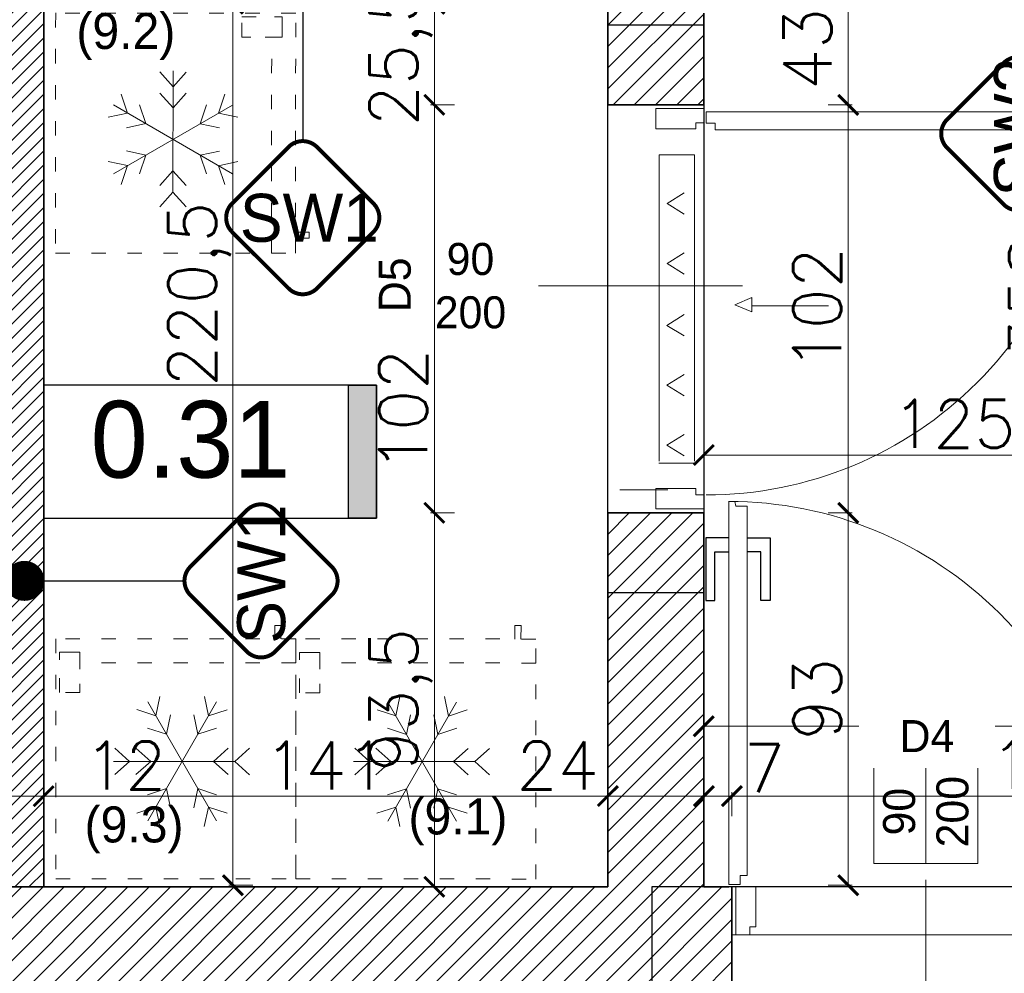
# Model space of a CAD drawing. Header units: millimetres. Extents: x -587 to 33545, y -26688 to 22494.
# Tile 141 of 256: x 9088 to 9334, y 10818 to 11056. Entities that reach past the tile are written whole.
import ezdxf
from ezdxf.lldxf.tags import DXFTag

# ---------------------------------------------------------------- set-up
doc = ezdxf.new("R2010")
doc.units = ezdxf.units.MM
doc.header["$MEASUREMENT"] = 0
doc.linetypes.add('ACAD_ISO03W100', pattern=[30, 12, -18])
for name, color, linetype in [('_I_EKO_PODKLAD 3', 252, 'Continuous'), ('D-opis-elewacja', 104, 'Continuous'), ('D-opis-elewacje', 104, 'Continuous'), ('stolarka', 1, 'Continuous'), ('tabelki opis', 7, 'Continuous')]:
    doc.layers.add(name, color=color, linetype=linetype)
for name, color, linetype, lineweight in [('_IS_EKO_kratki transferowe', 160, 'Continuous', 15), ('A_istniejące ściany', 7, 'Continuous', 35), ('A_l.przerywana', 250, 'ICAD_ISO03W100', 9), ('A_opisy', 166, 'Continuous', 15), ('A_wyposażenie', 7, 'Continuous', 9), ('l.wypełnien', 253, 'Continuous', 5), ('wymiarowanie', 176, 'Continuous', 9)]:
    doc.layers.add(name, color=color, linetype=linetype, lineweight=lineweight)
doc.styles.add('ROMANS', font='romans')
doc.styles.add('styl2', font='simplex.shx')
tags = doc.linetypes.add('ICAD_ISO03W100', pattern=[30, 12, -18]).pattern_tags.tags
tags[6:7] = [DXFTag(74, 4), DXFTag(75, 0), DXFTag(340, '0'), DXFTag(46, 1.0), DXFTag(50, 0.0), DXFTag(44, 0.0), DXFTag(45, 0.0)]
tags[4:5] = [DXFTag(74, 4), DXFTag(75, 0), DXFTag(340, '0'), DXFTag(46, 1.0), DXFTag(50, 0.0), DXFTag(44, 0.0), DXFTag(45, 0.0)]
doc.dimstyles.new('Skala 1-50', dxfattribs={"dimtxt": 12, "dimasz": 5, "dimexe": 1, "dimexo": 1, "dimgap": 1.5, "dimtad": 1, "dimdec": 1, "dimrnd": 0.5, "dimtxsty": 'styl2', "dimblk": 'ARCHTICK', "dimcen": 5, "dimadec": 0, "dimazin": 0, "dimtfac": 1, "dimtdec": 1, "dimtmove": 1, "dimatfit": 3, "dimldrblk": 'ARCHTICK', "dimfxl": 5, "dimfxlon": 1, "dimlwd": -1, "dimlwe": -1, "dimarcsym": 0})

# ---------------------------------------------------------------- blocks, each defined once
blk = doc.blocks.new('_ArchTick')
at = {"color": 0, "linetype": 'ByBlock', "const_width": 0.15}
blk.add_lwpolyline([(-0.5, -0.5), (0.5, 0.5)], dxfattribs=at)
blk = doc.blocks.new('*D5640')
at = {"layer": 'Defpoints', "color": 0}
for p in [(9384.19, 11064.43), (9259.19, 11050.49), (9384.19, 11046.82)]:
    blk.add_point(p, dxfattribs=at)
at = {"layer": 'wymiarowanie', "color": 0}
for p, q in [((9259.19, 11059.43), (9259.19, 11065.43)), ((9259.19, 11064.43), (9384.19, 11064.43)), ((9384.19, 11059.43), (9384.19, 11065.43))]:
    blk.add_line(p, q, dxfattribs=at)
at = {"layer": 'wymiarowanie', "color": 0, "xscale": 5, "yscale": 5, "zscale": 5, "rotation": 180}
blk.add_blockref('_ArchTick', (9259.19, 11064.43), dxfattribs=at)
at = {"layer": 'wymiarowanie', "color": 0, "xscale": 5, "yscale": 5, "zscale": 5}
blk.add_blockref('_ArchTick', (9384.19, 11064.43), dxfattribs=at)
at = {"layer": 'wymiarowanie', "color": 0, "insert": (9316.77, 11072.23), "char_height": 12, "attachment_point": 5, "style": 'styl2'}
blk.add_mtext('125', dxfattribs=at)
blk = doc.blocks.new('A$C176D455E')
at = {"layer": '_I_EKO_PODKLAD 3', "lineweight": 9}
for p, q in [((16.24, 30.32), (12.93, 34.01)), ((16.24, 30.32), (19.55, 34.01)), ((16.24, 0), (16.24, 30.32)), ((4.85, 23.74), (3.31, 28.45)), ((16.24, 25.02), (12.93, 28.71)), ((16.24, 25.02), (19.55, 28.71)), ((27.64, 23.74), (29.17, 28.45)), ((31.11, 8.58), (1.38, 25.75)), ((1.38, 8.58), (31.11, 25.75)), ((9.44, 21.09), (7.9, 25.8)), ((23.04, 21.09), (24.58, 25.8)), ((4.85, 23.74), (0, 22.72)), ((27.64, 23.74), (32.48, 22.72)), ((9.44, 21.09), (4.59, 20.07)), ((23.04, 21.09), (27.89, 20.07)), ((9.44, 13.24), (4.59, 14.26)), ((9.44, 13.24), (7.9, 8.53)), ((23.04, 13.24), (27.89, 14.26)), ((23.04, 13.24), (24.58, 8.53)), ((4.85, 10.59), (0, 11.61)), ((4.85, 10.59), (3.31, 5.88)), ((27.64, 10.59), (32.48, 11.61)), ((27.64, 10.59), (29.17, 5.88)), ((16.24, 9.31), (12.93, 5.62)), ((16.24, 9.31), (19.55, 5.62)), ((16.24, 4.01), (12.93, 0.32)), ((16.24, 4.01), (19.55, 0.32))]:
    blk.add_line(p, q, dxfattribs=at)
blk = doc.blocks.new('A$C740E6856')
at = {"layer": '_I_EKO_PODKLAD 3', "linetype": 'ACAD_ISO03W100', "lineweight": 13, "ltscale": 0.3}
for p, q in [((9.37, 60), (9.37, 6.02)), ((0, 54.74), (3.37, 54.74))]:
    blk.add_line(p, q, dxfattribs=at)
at = {"layer": '_I_EKO_PODKLAD 3', "lineweight": 13}
for p, q in [((3.37, 56.27), (0, 56.27)), ((0, 56.27), (0, 54.74))]:
    blk.add_line(p, q, dxfattribs=at)
at = {"layer": '_I_EKO_PODKLAD 3', "linetype": 'ACAD_ISO03W100', "lineweight": 13, "ltscale": 0.3}
blk.add_lwpolyline([(3.37, 0), (63.37, 0), (63.37, 60), (3.37, 60)], close=True, dxfattribs=at)
at = {"layer": '_I_EKO_PODKLAD 3', "linetype": 'ACAD_ISO03W100', "lineweight": 13, "ltscale": 0.5}
blk.add_lwpolyline([(8.65, 0.91), (6.75, 0.91), (6.75, 6.02), (10.98, 6.02)], dxfattribs=at)
at = {"layer": '_I_EKO_PODKLAD 3', "linetype": 'ACAD_ISO03W100', "lineweight": 13, "ltscale": 0.3}
blk.add_lwpolyline([(14.61, 6.02), (16.85, 6.02), (16.85, 0.91), (11.8, 0.91)], dxfattribs=at)
at = {"layer": '_I_EKO_PODKLAD 3'}
blk.add_blockref('A$C176D455E', (17.78, 14.41), dxfattribs=at)
blk = doc.blocks.new('*D5903')
at = {"layer": 'Defpoints', "color": 0}
for p in [(9383.33, 11197.59), (9350.2, 10839.59), (9384.19, 10839.59)]:
    blk.add_point(p, dxfattribs=at)
at = {"layer": 'wymiarowanie', "color": 0}
for p, q in [((9355.2, 11197.59), (9349.2, 11197.59)), ((9350.2, 11197.59), (9350.2, 10839.59)), ((9355.2, 10839.59), (9349.2, 10839.59))]:
    blk.add_line(p, q, dxfattribs=at)
at = {"layer": 'wymiarowanie', "color": 0, "xscale": 5, "yscale": 5, "zscale": 5}
for p, rotation in [((9350.2, 11197.59), 90), ((9350.2, 10839.59), 270)]:
    blk.add_blockref('_ArchTick', p, dxfattribs=dict(at, rotation=rotation))
at = {"layer": 'wymiarowanie', "color": 0, "insert": (9341.53, 10986.86), "char_height": 12, "attachment_point": 5, "rotation": 90, "style": 'styl2'}
blk.add_mtext('358', dxfattribs=at)
blk = doc.blocks.new('*D5905')
at = {"layer": 'Defpoints', "color": 0}
for p in [(9154.45, 11060.39), (9141.48, 10839.98), (9160.29, 10839.98)]:
    blk.add_point(p, dxfattribs=at)
at = {"layer": 'wymiarowanie', "color": 0}
for p, q in [((9146.48, 11060.39), (9140.48, 11060.39)), ((9141.48, 11060.39), (9141.48, 10839.98)), ((9146.48, 10839.98), (9140.48, 10839.98))]:
    blk.add_line(p, q, dxfattribs=at)
at = {"layer": 'wymiarowanie', "color": 0, "xscale": 5, "yscale": 5, "zscale": 5}
for p, rotation in [((9141.48, 11060.39), 90), ((9141.48, 10839.98), 270)]:
    blk.add_blockref('_ArchTick', p, dxfattribs=dict(at, rotation=rotation))
at = {"layer": 'wymiarowanie', "color": 0, "insert": (9133.13, 10987.75), "char_height": 12, "attachment_point": 5, "rotation": 90, "style": 'styl2'}
blk.add_mtext('220,5', dxfattribs=at)
blk = doc.blocks.new('*D5910')
at = {"layer": 'Defpoints', "color": 0}
for p in [(9259.19, 10892.08), (9604.19, 10892.08), (9259.19, 10879.75)]:
    blk.add_point(p, dxfattribs=at)
at = {"layer": 'wymiarowanie', "color": 0}
for p, q in [((9259.19, 10884.75), (9259.19, 10878.75)), ((9604.19, 10884.75), (9604.19, 10878.75)), ((9604.19, 10879.75), (9259.19, 10879.75))]:
    blk.add_line(p, q, dxfattribs=at)
at = {"layer": 'wymiarowanie', "color": 0, "xscale": 5, "yscale": 5, "zscale": 5, "rotation": 180}
blk.add_blockref('_ArchTick', (9259.19, 10879.75), dxfattribs=at)
at = {"layer": 'wymiarowanie', "color": 0, "xscale": 5, "yscale": 5, "zscale": 5}
blk.add_blockref('_ArchTick', (9604.19, 10879.75), dxfattribs=at)
at = {"layer": 'wymiarowanie', "color": 0, "insert": (9414.33, 10887.55), "char_height": 12, "attachment_point": 5, "style": 'styl2'}
blk.add_mtext('345', dxfattribs=at)
blk = doc.blocks.new('*D5911')
at = {"layer": 'Defpoints', "color": 0}
for p in [(9235.19, 10877.7), (9259.19, 10874.62), (9235.19, 10862.28)]:
    blk.add_point(p, dxfattribs=at)
at = {"layer": 'wymiarowanie', "color": 0}
for p, q in [((9235.19, 10867.28), (9235.19, 10861.28)), ((9259.19, 10867.28), (9259.19, 10861.28)), ((9259.19, 10862.28), (9235.19, 10862.28))]:
    blk.add_line(p, q, dxfattribs=at)
at = {"layer": 'wymiarowanie', "color": 0, "xscale": 5, "yscale": 5, "zscale": 5, "rotation": 180}
blk.add_blockref('_ArchTick', (9235.19, 10862.28), dxfattribs=at)
at = {"layer": 'wymiarowanie', "color": 0, "xscale": 5, "yscale": 5, "zscale": 5}
blk.add_blockref('_ArchTick', (9259.19, 10862.28), dxfattribs=at)
at = {"layer": 'wymiarowanie', "color": 0, "insert": (9222.63, 10869.93), "char_height": 12, "attachment_point": 5, "style": 'styl2'}
blk.add_mtext('24', dxfattribs=at)
blk = doc.blocks.new('*D5912')
at = {"layer": 'Defpoints', "color": 0}
for p in [(9094.19, 10881.65), (9235.19, 10877.7), (9094.19, 10862.28)]:
    blk.add_point(p, dxfattribs=at)
at = {"layer": 'wymiarowanie', "color": 0}
for p, q in [((9094.19, 10867.28), (9094.19, 10861.28)), ((9235.19, 10867.28), (9235.19, 10861.28)), ((9235.19, 10862.28), (9094.19, 10862.28))]:
    blk.add_line(p, q, dxfattribs=at)
at = {"layer": 'wymiarowanie', "color": 0, "xscale": 5, "yscale": 5, "zscale": 5, "rotation": 180}
blk.add_blockref('_ArchTick', (9094.19, 10862.28), dxfattribs=at)
at = {"layer": 'wymiarowanie', "color": 0, "xscale": 5, "yscale": 5, "zscale": 5}
blk.add_blockref('_ArchTick', (9235.19, 10862.28), dxfattribs=at)
at = {"layer": 'wymiarowanie', "color": 0, "insert": (9164.69, 10869.93), "char_height": 12, "attachment_point": 5, "style": 'styl2'}
blk.add_mtext('141', dxfattribs=at)
blk = doc.blocks.new('*D5915')
at = {"layer": 'Defpoints', "color": 0}
for p in [(9082.19, 10875.77), (9094.19, 10875.77), (9082.19, 10862.28)]:
    blk.add_point(p, dxfattribs=at)
at = {"layer": 'wymiarowanie', "color": 0}
for p, q in [((9082.19, 10867.28), (9082.19, 10861.28)), ((9094.19, 10867.28), (9094.19, 10861.28)), ((9094.19, 10862.28), (9082.19, 10862.28)), ((9094.19, 10862.28), (9123.82, 10862.28))]:
    blk.add_line(p, q, dxfattribs=at)
at = {"layer": 'wymiarowanie', "color": 0, "xscale": 5, "yscale": 5, "zscale": 5, "rotation": 180}
blk.add_blockref('_ArchTick', (9082.19, 10862.28), dxfattribs=at)
at = {"layer": 'wymiarowanie', "color": 0, "xscale": 5, "yscale": 5, "zscale": 5}
blk.add_blockref('_ArchTick', (9094.19, 10862.28), dxfattribs=at)
at = {"layer": 'wymiarowanie', "color": 0, "insert": (9114.56, 10869.93), "char_height": 12, "attachment_point": 5, "style": 'styl2'}
blk.add_mtext('12', dxfattribs=at)
blk = doc.blocks.new('*D5983')
at = {"layer": 'Defpoints', "color": 0}
for p in [(9384.19, 10964.59), (9259.19, 10960.15), (9384.19, 10947.54)]:
    blk.add_point(p, dxfattribs=at)
at = {"layer": 'wymiarowanie', "color": 0}
for p, q in [((9259.19, 10952.54), (9259.19, 10946.54)), ((9384.19, 10952.54), (9384.19, 10946.54)), ((9259.19, 10947.54), (9384.19, 10947.54))]:
    blk.add_line(p, q, dxfattribs=at)
at = {"layer": 'wymiarowanie', "color": 0, "xscale": 5, "yscale": 5, "zscale": 5, "rotation": 180}
blk.add_blockref('_ArchTick', (9259.19, 10947.54), dxfattribs=at)
at = {"layer": 'wymiarowanie', "color": 0, "xscale": 5, "yscale": 5, "zscale": 5}
blk.add_blockref('_ArchTick', (9384.19, 10947.54), dxfattribs=at)
at = {"layer": 'wymiarowanie', "color": 0, "insert": (9321.69, 10955.35), "char_height": 12, "attachment_point": 5, "style": 'styl2'}
blk.add_mtext('125', dxfattribs=at)
blk = doc.blocks.new('*D5987')
at = {"layer": 'Defpoints', "color": 0}
for p in [(9266.19, 10862.28), (9259.19, 10839.59), (9266.19, 10839.59)]:
    blk.add_point(p, dxfattribs=at)
at = {"layer": 'wymiarowanie', "color": 0}
for p, q in [((9259.19, 10857.28), (9259.19, 10863.28)), ((9259.19, 10862.28), (9266.19, 10862.28)), ((9266.19, 10857.28), (9266.19, 10863.28))]:
    blk.add_line(p, q, dxfattribs=at)
at = {"layer": 'wymiarowanie', "color": 0, "xscale": 5, "yscale": 5, "zscale": 5, "rotation": 180}
blk.add_blockref('_ArchTick', (9259.19, 10862.28), dxfattribs=at)
at = {"layer": 'wymiarowanie', "color": 0, "xscale": 5, "yscale": 5, "zscale": 5}
blk.add_blockref('_ArchTick', (9266.19, 10862.28), dxfattribs=at)
at = {"layer": 'wymiarowanie', "color": 0, "insert": (9274.31, 10869.26), "char_height": 12, "attachment_point": 5, "style": 'styl2'}
blk.add_mtext('7', dxfattribs=at)
blk = doc.blocks.new('*D5988')
at = {"layer": 'Defpoints', "color": 0}
for p in [(9368.19, 10862.28), (9266.19, 10839.59), (9368.19, 10839.59)]:
    blk.add_point(p, dxfattribs=at)
at = {"layer": 'wymiarowanie', "color": 0}
for p, q in [((9266.19, 10857.28), (9266.19, 10863.28)), ((9266.19, 10862.28), (9368.19, 10862.28)), ((9368.19, 10857.28), (9368.19, 10863.28))]:
    blk.add_line(p, q, dxfattribs=at)
at = {"layer": 'wymiarowanie', "color": 0, "xscale": 5, "yscale": 5, "zscale": 5, "rotation": 180}
blk.add_blockref('_ArchTick', (9266.19, 10862.28), dxfattribs=at)
at = {"layer": 'wymiarowanie', "color": 0, "xscale": 5, "yscale": 5, "zscale": 5}
blk.add_blockref('_ArchTick', (9368.19, 10862.28), dxfattribs=at)
at = {"layer": 'wymiarowanie', "color": 0, "insert": (9346.3, 10870.08), "char_height": 12, "attachment_point": 5, "style": 'styl2'}
blk.add_mtext('102', dxfattribs=at)
blk = doc.blocks.new('*D6148')
at = {"layer": 'Defpoints', "color": 0}
for p in [(9235.19, 11060.39), (9191.85, 11035.09), (9235.19, 11035.09)]:
    blk.add_point(p, dxfattribs=at)
at = {"layer": 'wymiarowanie', "color": 0}
for p, q in [((9196.85, 11060.39), (9190.85, 11060.39)), ((9191.85, 11060.39), (9191.85, 11035.09)), ((9196.85, 11035.09), (9190.85, 11035.09))]:
    blk.add_line(p, q, dxfattribs=at)
at = {"layer": 'wymiarowanie', "color": 0, "xscale": 5, "yscale": 5, "zscale": 5}
for p, rotation in [((9191.85, 11060.39), 90), ((9191.85, 11035.09), 270)]:
    blk.add_blockref('_ArchTick', p, dxfattribs=dict(at, rotation=rotation))
at = {"layer": 'wymiarowanie', "color": 0, "insert": (9183.49, 11047.74), "char_height": 12, "attachment_point": 5, "rotation": 90, "style": 'styl2'}
blk.add_mtext('25,5', dxfattribs=at)
blk = doc.blocks.new('*D6149')
at = {"layer": 'Defpoints', "color": 0}
for p in [(9235.19, 11035.09), (9191.85, 10933.09), (9235.19, 10933.09)]:
    blk.add_point(p, dxfattribs=at)
at = {"layer": 'wymiarowanie', "color": 0}
for p, q in [((9196.85, 11035.09), (9190.85, 11035.09)), ((9191.85, 11035.09), (9191.85, 10933.09)), ((9196.85, 10933.09), (9190.85, 10933.09))]:
    blk.add_line(p, q, dxfattribs=at)
at = {"layer": 'wymiarowanie', "color": 0, "xscale": 5, "yscale": 5, "zscale": 5}
for p, rotation in [((9191.85, 11035.09), 90), ((9191.85, 10933.09), 270)]:
    blk.add_blockref('_ArchTick', p, dxfattribs=dict(at, rotation=rotation))
at = {"layer": 'wymiarowanie', "color": 0, "insert": (9184.04, 10958.72), "char_height": 12, "attachment_point": 5, "rotation": 90, "style": 'styl2'}
blk.add_mtext('102', dxfattribs=at)
blk = doc.blocks.new('*D6150')
at = {"layer": 'Defpoints', "color": 0}
for p in [(9235.19, 10933.09), (9191.85, 10839.59), (9235.19, 10839.59)]:
    blk.add_point(p, dxfattribs=at)
at = {"layer": 'wymiarowanie', "color": 0}
for p, q in [((9196.85, 10933.09), (9190.85, 10933.09)), ((9191.85, 10933.09), (9191.85, 10839.59)), ((9196.85, 10839.59), (9190.85, 10839.59))]:
    blk.add_line(p, q, dxfattribs=at)
at = {"layer": 'wymiarowanie', "color": 0, "xscale": 5, "yscale": 5, "zscale": 5}
for p, rotation in [((9191.85, 10933.09), 90), ((9191.85, 10839.59), 270)]:
    blk.add_blockref('_ArchTick', p, dxfattribs=dict(at, rotation=rotation))
at = {"layer": 'wymiarowanie', "color": 0, "insert": (9183.49, 10886.34), "char_height": 12, "attachment_point": 5, "rotation": 90, "style": 'styl2'}
blk.add_mtext('93,5', dxfattribs=at)
blk = doc.blocks.new('*D6163')
at = {"layer": 'Defpoints', "color": 0}
for p in [(9259.19, 11078.39), (9259.19, 11035.09), (9295.31, 11035.09)]:
    blk.add_point(p, dxfattribs=at)
at = {"layer": 'wymiarowanie', "color": 0}
for p, q in [((9290.31, 11078.39), (9296.31, 11078.39)), ((9295.31, 11078.39), (9295.31, 11035.09)), ((9290.31, 11035.09), (9296.31, 11035.09))]:
    blk.add_line(p, q, dxfattribs=at)
at = {"layer": 'wymiarowanie', "color": 0, "xscale": 5, "yscale": 5, "zscale": 5}
for p, rotation in [((9295.31, 11078.39), 90), ((9295.31, 11035.09), 270)]:
    blk.add_blockref('_ArchTick', p, dxfattribs=dict(at, rotation=rotation))
at = {"layer": 'wymiarowanie', "color": 0, "insert": (9286.96, 11056.74), "char_height": 12, "attachment_point": 5, "rotation": 90, "style": 'styl2'}
blk.add_mtext('43,5', dxfattribs=at)
blk = doc.blocks.new('*D6164')
at = {"layer": 'Defpoints', "color": 0}
for p in [(9259.19, 11035.09), (9259.19, 10933.09), (9295.31, 10933.09)]:
    blk.add_point(p, dxfattribs=at)
at = {"layer": 'wymiarowanie', "color": 0}
for p, q in [((9290.31, 11035.09), (9296.31, 11035.09)), ((9295.31, 11035.09), (9295.31, 10933.09)), ((9290.31, 10933.09), (9296.31, 10933.09))]:
    blk.add_line(p, q, dxfattribs=at)
at = {"layer": 'wymiarowanie', "color": 0, "xscale": 5, "yscale": 5, "zscale": 5}
for p, rotation in [((9295.31, 11035.09), 90), ((9295.31, 10933.09), 270)]:
    blk.add_blockref('_ArchTick', p, dxfattribs=dict(at, rotation=rotation))
at = {"layer": 'wymiarowanie', "color": 0, "insert": (9287.51, 10984.09), "char_height": 12, "attachment_point": 5, "rotation": 90, "style": 'styl2'}
blk.add_mtext('102', dxfattribs=at)
blk = doc.blocks.new('*D6165')
at = {"layer": 'Defpoints', "color": 0}
for p in [(9259.19, 10933.09), (9279.52, 10839.99), (9295.31, 10839.99)]:
    blk.add_point(p, dxfattribs=at)
at = {"layer": 'wymiarowanie', "color": 0}
for p, q in [((9290.31, 10933.09), (9296.31, 10933.09)), ((9295.31, 10933.09), (9295.31, 10839.99)), ((9290.31, 10839.99), (9296.31, 10839.99))]:
    blk.add_line(p, q, dxfattribs=at)
at = {"layer": 'wymiarowanie', "color": 0, "xscale": 5, "yscale": 5, "zscale": 5}
for p, rotation in [((9295.31, 10933.09), 90), ((9295.31, 10839.99), 270)]:
    blk.add_blockref('_ArchTick', p, dxfattribs=dict(at, rotation=rotation))
at = {"layer": 'wymiarowanie', "color": 0, "insert": (9287.51, 10886.54), "char_height": 12, "attachment_point": 5, "rotation": 90, "style": 'styl2'}
blk.add_mtext('93', dxfattribs=at)
blk = doc.blocks.new('_Dot')
at = {"color": 0, "linetype": 'ByBlock', "lineweight": -2}
blk.add_line((-0.5, 0), (-1, 0), dxfattribs=at)
at = {"color": 0, "linetype": 'ByBlock', "const_width": 0.5}
blk.add_lwpolyline([(-0.25, 0, 1), (0.25, 0, 1)], format="xyb", close=True, dxfattribs=at)
blk = doc.blocks.new('kratki nawiewne')
at = {"layer": '_IS_EKO_kratki transferowe', "color": 252}
for p, q in [((9281.01, 11206.53), (9281.01, 11197.62)), ((9281.01, 11206.53), (9281.01, 11197.62)), ((9358.09, 11206.51), (9281.51, 11206.51)), ((9358.09, 11197.61), (9358.09, 11206.51)), ((9281.51, 11197.61), (9358.09, 11197.61)), ((9281.51, 11197.61), (9358.09, 11197.61)), ((9318.82, 11183.33), (9320.6, 11187.6)), ((9318.82, 11183.33), (9320.6, 11187.6)), ((9322.38, 11183.33), (9320.6, 11187.6)), ((9322.38, 11183.33), (9320.6, 11187.6)), ((9318.82, 11183.33), (9322.38, 11183.33)), ((9318.82, 11183.33), (9322.38, 11183.33)), ((9320.35, 11175.71), (9320.35, 11183.33)), ((9320.35, 11164.15), (9320.35, 11183.33))]:
    blk.add_line(p, q, dxfattribs=at)
at = {"layer": '_IS_EKO_kratki transferowe', "color": 252, "lineweight": 15}
for p, q in [((9285.5, 11204.53), (9282.84, 11200.22)), ((9285.5, 11204.53), (9282.84, 11200.22)), ((9285.5, 11204.53), (9288.16, 11200.22)), ((9285.5, 11204.53), (9288.16, 11200.22)), ((9300.47, 11204.53), (9297.81, 11200.22)), ((9300.47, 11204.53), (9297.81, 11200.22)), ((9300.47, 11204.53), (9303.13, 11200.22)), ((9300.47, 11204.53), (9303.13, 11200.22)), ((9315.44, 11204.53), (9312.78, 11200.22)), ((9315.44, 11204.53), (9312.78, 11200.22)), ((9315.44, 11204.53), (9318.11, 11200.22)), ((9315.44, 11204.53), (9318.11, 11200.22)), ((9330.91, 11204.51), (9328.25, 11200.2)), ((9330.91, 11204.51), (9328.25, 11200.2)), ((9330.91, 11204.51), (9333.57, 11200.2)), ((9330.91, 11204.51), (9333.57, 11200.2)), ((9345.89, 11204.51), (9343.22, 11200.2)), ((9345.89, 11204.51), (9343.22, 11200.2)), ((9345.89, 11204.51), (9348.55, 11200.2)), ((9345.89, 11204.51), (9348.55, 11200.2))]:
    blk.add_line(p, q, dxfattribs=at)

msp = doc.modelspace()

# ---------------------------------------------------------------- hatches: boundary and pattern name
at = {"layer": 'l.wypełnien'}
h = msp.add_hatch(dxfattribs=at)
h.set_pattern_fill('ANSI31', color=256, scale=30, style=0)
h.set_pattern_definition([(45, (0, 6.0705), (-2.6516504, 2.6516504), [])])
edge = h.paths.add_edge_path()
edge.add_line((8932.19, 10926.77), (8932.19, 10984.74))
edge.add_line((8932.19, 10984.74), (8932.19, 11029.24))
edge.add_line((8932.19, 11029.24), (8932.19, 11092.62))
edge.add_line((8932.19, 11092.62), (8932.19, 11096.12))
edge.add_line((8932.19, 11096.12), (8887.19, 11096.12))
edge.add_line((8887.19, 11096.12), (8887.19, 10926.77))
edge.add_line((8887.19, 10926.77), (8932.19, 10926.77))
h.paths.add_polyline_path([(9644.52, 11101.7), (9645.19, 11101.7), (9645.19, 11328.39), (9879.19, 11328.39), (9879.19, 11240.39), (9924.19, 11240.39), (9924.19, 11374.77), (9592.09, 11374.77), (9506.19, 11374.77), (9506.19, 11329.59), (9604.19, 11329.59), (9604.19, 11101.7)])
h.paths.add_polyline_path([(8887.19, 10692.11), (8932.19, 10692.11), (8932.19, 10800.59), (9246.19, 10800.59), (9246.19, 10839.59), (9259.19, 10839.59), (9259.19, 10913.09), (9235.19, 10913.09), (9235.19, 10839.59), (8932.19, 10839.59), (8932.19, 10926.77), (8887.19, 10926.77)])
h.paths.add_polyline_path([(8975.77, 11329.59), (9235.19, 11329.59), (9259.19, 11329.59), (9360.94, 11329.59), (9360.94, 11374.77), (8975.77, 11374.77)])
h.paths.add_polyline_path([(8887.19, 11374.77), (8887.19, 11242.37), (8907.93, 11242.37), (8932.19, 11242.37), (8932.19, 11329.59), (8975.77, 11329.59), (8975.77, 11374.77)])
h.paths.add_polyline_path([(9604.19, 11101.7), (9644.52, 11101.7), (9644.52, 11096.13), (9645.19, 11096.13), (9645.19, 11011.5), (9612.19, 11011.5), (9612.19, 11024.5), (9604.19, 11024.5)])
h.paths.add_polyline_path([(9924.19, 11101.7), (9924.19, 11164.96), (9879.19, 11164.96), (9879.19, 11101.7)])
h.paths.add_polyline_path([(9246.19, 10839.59), (9246.19, 10800.59), (9266.19, 10800.59), (9266.19, 10839.59)])
h.paths.add_polyline_path([(9879.19, 11084.56), (9924.19, 11084.66), (9924.19, 11101.7), (9879.19, 11101.7)])
h.paths.add_polyline_path([(9259.19, 10913.09), (9259.19, 10933.09), (9250.18, 10933.09), (9235.19, 10933.09), (9235.19, 10913.09)])
h.paths.add_polyline_path([(9235.19, 11078.39), (9235.19, 11058.39), (9259.19, 11058.39), (9259.19, 11078.39)])
h.paths.add_polyline_path([(9235.19, 11035.09), (9250.18, 11035.09), (9259.19, 11035.09), (9259.19, 11041.22), (9259.19, 11055.09), (9235.19, 11055.09)])
h.paths.add_polyline_path([(9235.19, 11329.59), (9235.19, 11309.59), (9259.19, 11309.59), (9259.19, 11329.59)])
h.paths.add_polyline_path([(9235.19, 11192.99), (9259.19, 11192.99), (9259.19, 11192.99), (9259.19, 11197.59), (9259.19, 11205.59), (9259.19, 11205.59), (9235.19, 11205.59), (9235.19, 11197.59)])
h.paths.add_polyline_path([(9235.19, 11180.39), (9247.19, 11180.39), (9259.19, 11180.39), (9259.19, 11180.39), (9259.19, 11192.99), (9259.19, 11192.99), (9235.19, 11192.99), (9235.19, 11180.39)])
h.paths.add_polyline_path([(9259.19, 11055.09), (9259.19, 11057.99), (9259.19, 11058.39), (9235.19, 11058.39), (9235.19, 11055.09), (9259.19, 11055.09)])
h = msp.add_hatch(dxfattribs=at)
h.set_pattern_fill('ANSI31', color=5, scale=20, style=0)
h.set_pattern_definition([(45, (0, 6.0705), (-1.76776695, 1.76776695), [])])
h.paths.add_polyline_path([(9094.19, 10839.59), (9094.19, 11060.39), (9235.19, 11060.39), (9235.19, 11072.39), (9077.19, 11072.39), (9077.19, 11060.39), (9082.19, 11060.39), (9082.19, 10952.59), (9077.19, 10952.59), (9077.19, 10944.59), (9082.19, 10944.59), (9082.19, 10839.59), (9094.19, 10839.59)])
h.paths.add_polyline_path([(9384.19, 10964.59), (9451.64, 10964.59), (9451.64, 10972.59), (9392.19, 10972.59), (9392.19, 11087.59), (9604.19, 11087.59), (9604.19, 11095.59), (9392.19, 11095.59), (9392.19, 11100.59), (9384.19, 11100.59)])
h.paths.add_polyline_path([(9612.19, 11011.5), (9645.19, 11011.5), (9645.19, 10996.39), (9645.19, 10984.39), (9645.19, 10957.39), (9604.19, 10957.39), (9604.19, 10964.59), (9543.64, 10964.59), (9543.64, 10972.59), (9604.19, 10972.59), (9604.19, 11024.5), (9612.19, 11024.5)])
h.paths.add_polyline_path([(8932.19, 11060.39), (8975.19, 11060.39), (8975.19, 11072.39), (8932.19, 11072.39)])
h.paths.add_polyline_path([(8932.19, 10944.59), (8985.19, 10944.59), (8985.19, 10952.59), (8932.19, 10952.59)])
at = {"layer": 'tabelki opis'}
msp.add_hatch(color=252, dxfattribs=at).paths.add_polyline_path([(9177.35, 10931.78), (9177.35, 10965.04), (9170.38, 10965.04), (9170.38, 10931.78)])

# ---------------------------------------------------------------- linework, layer by layer
at = {"color": 5, "lineweight": 9}
for points in [[(9257.21, 11029.09), (9257.21, 11030.6), (9259.19, 11030.6), (9259.19, 11034.14), (9247.19, 11034.14), (9247.19, 11029.09), (9257.21, 11029.09)], [(9257.21, 10939.14), (9257.21, 10937.62), (9259.19, 10937.62), (9259.19, 10934.09), (9247.19, 10934.09), (9247.19, 10939.14), (9257.21, 10939.14)], [(9272.24, 10829.57), (9270.72, 10829.57), (9270.72, 10827.59), (9267.19, 10827.59), (9267.19, 10839.59), (9272.24, 10839.59), (9272.24, 10829.57)]]:
    msp.add_lwpolyline(points, dxfattribs=at)
at = {"layer": 'A_istniejące ściany', "color": 7}
msp.add_line((9265.48, 10839.59), (9259.19, 10839.59), dxfattribs=at)
for points in [[(9235.19, 11078.39), (9235.19, 11035.09)], [(9259.19, 11035.09), (9259.19, 11057.99)], [(9235.19, 11035.09), (9259.19, 11035.09)], [(9235.19, 10933.09), (9235.19, 10839.59)], [(9235.19, 10933.09), (9259.19, 10933.09)], [(9259.19, 10839.59), (9259.19, 10933.09)], [(9235.19, 10839.59), (8932.19, 10839.59)], [(9266.19, 10839.59), (9266.19, 10800.59)]]:
    msp.add_lwpolyline(points, dxfattribs=at)
at = {"layer": 'A_istniejące ściany', "color": 5}
for points in [[(9094.19, 10839.59), (9094.19, 11060.39)], [(9094.19, 10952.59), (9094.19, 11060.39)]]:
    msp.add_lwpolyline(points, dxfattribs=at)
at = {"layer": 'A_l.przerywana', "color": 5, "lineweight": 30, "ltscale": 0.3}
for points in [[(9235.19, 11055.09), (9259.19, 11055.09), (9259.19, 10913.09), (9235.19, 10913.09)], [(9246.19, 10800.59), (9388.19, 10800.59), (9388.19, 10839.59), (9246.19, 10839.59)]]:
    msp.add_lwpolyline(points, close=True, dxfattribs=at)
at = {"layer": 'A_l.przerywana', "color": 7, "ltscale": 0.3}
msp.add_lwpolyline([(9238.18, 10938.84), (9250.18, 10938.84)], dxfattribs=at)
at = {"layer": 'A_l.przerywana', "color": 5, "ltscale": 0.3}
msp.add_lwpolyline([(9368.19, 10839.59), (9368.19, 10827.59), (9266.19, 10827.59), (9266.19, 10839.59)], close=True, dxfattribs=at)
at = {"layer": 'A_opisy'}
for p, q in [((9268.87, 10989.84), (9213.87, 10989.84)), ((9314.73, 10790.39), (9314.73, 10845.39))]:
    msp.add_line(p, q, dxfattribs=at)
at = {"layer": 'A_opisy', "ltscale": 0.3}
for points in [[(9187.87, 10989.84), (9213.87, 10989.84), (9213.87, 11002.84), (9187.87, 11002.84)], [(9187.87, 10976.84), (9213.87, 10976.84), (9213.87, 10989.84), (9187.87, 10989.84)]]:
    msp.add_lwpolyline(points, close=True, dxfattribs=at)
at = {"layer": 'D-opis-elewacja', "color": 5}
for points in [[(9158.94, 11056.02), (9158.94, 11046.02), (9158.94, 11026.02)], [(9099.37, 10916.09), (9109.37, 10916.09), (9129.37, 10916.09)]]:
    msp.add_lwpolyline(points, dxfattribs=at)
at = {"layer": 'D-opis-elewacje', "color": 5, "const_width": 1}
for points in [[(9341.21, 11010.2), (9355.35, 11024.35, 0.414214), (9355.35, 11031.42), (9341.21, 11045.56, 0.414214), (9334.14, 11045.56), (9320, 11031.42, 0.414214), (9320, 11024.35), (9334.14, 11010.2, 0.414214)], [(9152.05, 10898.41), (9166.19, 10912.55, 0.414214), (9166.19, 10919.62), (9152.05, 10933.76, 0.414214), (9144.98, 10933.76), (9130.84, 10919.62, 0.414214), (9130.84, 10912.55), (9144.98, 10898.41, 0.414214)]]:
    msp.add_lwpolyline(points, format="xyb", close=True, dxfattribs=at)
at = {"layer": 'stolarka', "color": 5, "lineweight": 9}
for points in [[(9259.76, 11030.55), (9259.76, 11033.34), (9355.53, 11033.34), (9355.52, 11031.83), (9354.37, 11031.65), (9354.37, 11028.81), (9262.06, 11028.81), (9262.06, 11030.55), (9259.76, 11030.55)], [(9268.26, 10840.17), (9265.48, 10840.17), (9265.48, 10935.94), (9266.98, 10935.92), (9267.16, 10934.78), (9270, 10934.78), (9270, 10842.47), (9268.26, 10842.47), (9268.26, 10840.17)]]:
    msp.add_lwpolyline(points, dxfattribs=at)
at = {"layer": 'stolarka', "color": 5}
for points in [[(9265.48, 10926.82), (9259.67, 10926.82), (9259.67, 10911.16), (9261.99, 10911.16), (9261.99, 10923.34), (9265.48, 10923.34)], [(9270, 10926.82), (9275.8, 10926.82), (9275.8, 10911.16), (9273.48, 10911.16), (9273.48, 10923.34), (9270, 10923.34)]]:
    msp.add_lwpolyline(points, dxfattribs=at)
at = {"layer": 'stolarka', "color": 5, "linetype": 'ICAD_ISO03W100', "lineweight": 13, "ltscale": 0.3}
for centre, start, end in [((9259.76, 11033.34), 270.0003, 0.0531), ((9265.47, 10840.17), 0.0003, 90.0531)]:
    msp.add_arc(centre, 95.77, start, end, dxfattribs=at)
at = {"layer": 'tabelki opis', "color": 7}
msp.add_lwpolyline([(9177.35, 10965.04), (9094.19, 10965.04), (9094.19, 10931.78), (9177.35, 10931.78), (9177.35, 10965.04)], dxfattribs=at)
at = {"layer": 'tabelki opis'}
msp.add_lwpolyline([(9177.35, 10931.78), (9170.38, 10931.78), (9170.38, 10965.04), (9177.35, 10965.04)], close=True, dxfattribs=at)
at = {"layer": 'wymiarowanie'}
msp.add_line((9235.19, 10933.09), (9235.19, 10839.59), dxfattribs=at)

# ---------------------------------------------------------------- block references
at = {"layer": 'A_wyposażenie', "color": 7}
for p, rotation in [((9160.55, 11058.01), 179.9616557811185), ((9097.23, 10905), -90.03834421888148), ((9157.23, 10904.96), -90.03834421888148)]:
    msp.add_blockref('A$C740E6856', p, dxfattribs=dict(at, rotation=rotation))
at = {"layer": 'D-opis-elewacja', "color": 5, "xscale": -10, "yscale": 10, "zscale": 10, "rotation": -90.00000000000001}
msp.add_blockref('_Dot', (9158.94, 11066.02), dxfattribs=at)
at = {"layer": 'D-opis-elewacja', "color": 5, "xscale": -10, "yscale": 10, "zscale": 10}
msp.add_blockref('_Dot', (9089.37, 10916.09), dxfattribs=at)
at = {"layer": 'wymiarowanie', "rotation": 90.00000007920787}
msp.add_blockref('kratki nawiewne', (20454.52, 1664.53), dxfattribs=at)

# ---------------------------------------------------------------- texts
at = {"layer": 'tabelki opis', "color": 7, "insert": (9105.91, 10961.09), "char_height": 19.2, "width": 56.7, "attachment_point": 1}
msp.add_mtext('{\\fCentury Gothic|b0|i0|c238|p34;0.31}', dxfattribs=at)
at = {"layer": 'wymiarowanie', "char_height": 12, "width": 500.0426, "attachment_point": 3, "style": 'ROMANS'}
for s, insert in [('\\pxql;{\\fCentury Gothic|b0|i0|c238|p0;\\H0.75x;(9.2)\\H1.333333x; \\P }', (9602.39, 11058.05)), ('\\pxql;{\\fCentury Gothic|b0|i0|c238|p0;\\H0.75x;(9.1)\\H1.333333x; \\P }', (9685.4, 10861.7)), ('\\pxql;{\\fCentury Gothic|b0|i0|c238|p0;\\H0.75x;(9.3)\\H1.333333x; \\P }', (9604.44, 10859.7))]:
    msp.add_mtext(s, dxfattribs=dict(at, insert=insert))
at = {"layer": 'wymiarowanie', "color": 5, "char_height": 12, "width": 36.658, "attachment_point": 1, "rotation": 90}
for s, insert in [('{\\fCentury Gothic|b0|i0|c238|p0;SW2}', (9331.71, 11012.15)), ('{\\fCentury Gothic|b0|i0|c238|p0;SW1}', (9142.55, 10900.36))]:
    msp.add_mtext(s, dxfattribs=dict(at, insert=insert))

# ---------------------------------------------------------------- dimensions: what is measured, and where the dimension line sits
at = {"layer": 'wymiarowanie'}
for base, p1, p2, picture, middle in [((9350.2, 10839.59), (9383.33, 11197.59), (9384.19, 10839.59), '*D5903', (9349.33, 10986.86)), ((9191.85, 11035.09), (9235.19, 11060.39), (9235.19, 11035.09), '*D6148', (9191.85, 11047.74)), ((9141.48, 10839.98), (9154.45, 11060.39), (9160.29, 10839.98), '*D5905', (9141.48, 10987.75))]:
    dim = msp.add_linear_dim(base=base, p1=p1, p2=p2, angle=90, dimstyle='Skala 1-50', dxfattribs=at)
    dim.commit()
    dim.dimension.update_dxf_attribs({"geometry": picture, "text_midpoint": middle, "dimtype": 160})
for base, p1, p2, picture, middle in [((9295.31, 11035.09), (9259.19, 11078.39), (9259.19, 11035.09), '*D6163', (9286.96, 11056.74)), ((9295.31, 10933.09), (9259.19, 11035.09), (9259.19, 10933.09), '*D6164', (9287.51, 10984.09)), ((9191.85, 10839.59), (9235.19, 10933.09), (9235.19, 10839.59), '*D6150', (9183.49, 10886.34))]:
    dim = msp.add_linear_dim(base=base, p1=p1, p2=p2, angle=90, dimstyle='Skala 1-50', dxfattribs=at)
    dim.commit()
    dim.dimension.update_dxf_attribs({"geometry": picture, "text_midpoint": middle})
for base, p1, p2, picture, middle in [((9384.19, 11064.43), (9259.19, 11050.49), (9384.19, 11046.82), '*D5640', (9316.77, 11064.43)), ((9259.19, 10879.75), (9604.19, 10892.08), (9259.19, 10892.08), '*D5910', (9414.33, 10879.75)), ((9082.19, 10862.28), (9094.19, 10875.77), (9082.19, 10875.77), '*D5915', (9114.56, 10862.28)), ((9235.19, 10862.28), (9259.19, 10874.62), (9235.19, 10877.7), '*D5911', (9222.63, 10862.28)), ((9266.19, 10862.28), (9259.19, 10839.59), (9266.19, 10839.59), '*D5987', (9274.31, 10861.61))]:
    dim = msp.add_linear_dim(base=base, p1=p1, p2=p2, dimstyle='Skala 1-50', dxfattribs=at)
    dim.commit()
    dim.dimension.update_dxf_attribs({"geometry": picture, "text_midpoint": middle, "dimtype": 160})
for base, p1, p2, picture, middle in [((9384.19, 10947.54), (9259.19, 10960.15), (9384.19, 10964.59), '*D5983', (9321.69, 10955.35)), ((9094.19, 10862.28), (9235.19, 10877.7), (9094.19, 10881.65), '*D5912', (9164.69, 10869.93))]:
    dim = msp.add_linear_dim(base=base, p1=p1, p2=p2, dimstyle='Skala 1-50', dxfattribs=at)
    dim.commit()
    dim.dimension.update_dxf_attribs({"geometry": picture, "text_midpoint": middle})

# ---------------------------------------------------------------- next in the draw order: texts
at = {"layer": 'A_opisy', "ltscale": 0.3, "insert": (9200.87, 10989.84), "char_height": 8, "width": 26, "attachment_point": 5, "bg_fill": 2}
msp.add_mtext('\\pxqc;{\\fCentury Gothic|b0|i0|c238|p0;90\\P200}', dxfattribs=at)
at = {"layer": 'A_opisy', "ltscale": 0.3, "insert": (9314.73, 10858.39), "char_height": 8, "width": 26, "attachment_point": 5, "rotation": 90, "bg_fill": 2}
msp.add_mtext('\\pxqc;{\\fCentury Gothic|b0|i0|c238|p0;90\\P200}', dxfattribs=at)

# ---------------------------------------------------------------- next in the draw order: linework, layer by layer
at = {"layer": 'A_opisy', "lineweight": 30, "ltscale": 0.3}
for points in [[(9174.87, 10976.84), (9174.87, 11002.84), (9187.87, 11002.84), (9187.87, 10976.84)], [(9301.73, 10884.39), (9327.73, 10884.39), (9327.73, 10871.39), (9301.73, 10871.39)]]:
    msp.add_lwpolyline(points, close=True, dxfattribs=at)
at = {"layer": 'A_opisy', "ltscale": 0.3}
for points in [[(9314.73, 10871.39), (9314.73, 10845.39), (9301.73, 10845.39), (9301.73, 10871.39)], [(9327.73, 10871.39), (9327.73, 10845.39), (9314.73, 10845.39), (9314.73, 10871.39)]]:
    msp.add_lwpolyline(points, close=True, dxfattribs=at)

# ---------------------------------------------------------------- next in the draw order: texts
at = {"layer": 'A_opisy', "ltscale": 0.3, "insert": (9181.99, 10990.1), "char_height": 8, "width": 26, "attachment_point": 5, "rotation": 90, "bg_fill": 2}
msp.add_mtext('\\pxqc;{\\fCentury Gothic|b0|i0|c238|p0;D5}', dxfattribs=at)
at = {"layer": 'A_opisy', "ltscale": 0.3, "insert": (9314.98, 10877.28), "char_height": 8, "width": 26, "attachment_point": 5, "bg_fill": 2}
msp.add_mtext('\\pxqc;{\\fCentury Gothic|b0|i0|c238|p0;D4}', dxfattribs=at)

# ---------------------------------------------------------------- next in the draw order: linework, layer by layer
at = {"layer": 'D-opis-elewacje', "color": 5, "const_width": 1}
msp.add_lwpolyline([(9141.26, 11003.34), (9155.4, 10989.2, 0.414214), (9162.48, 10989.2), (9176.62, 11003.34, 0.414214), (9176.62, 11010.42), (9162.48, 11024.56, 0.414214), (9155.4, 11024.56), (9141.26, 11010.42, 0.414214)], format="xyb", close=True, dxfattribs=at)

# ---------------------------------------------------------------- next in the draw order: texts
at = {"layer": 'wymiarowanie', "color": 5, "insert": (9143.21, 11012.85), "char_height": 12, "width": 36.658, "attachment_point": 1}
msp.add_mtext('{\\fCentury Gothic|b0|i0|c238|p0;SW1}', dxfattribs=at)

# ---------------------------------------------------------------- next in the draw order: dimensions: what is measured, and where the dimension line sits
at = {"layer": 'wymiarowanie'}
dim = msp.add_linear_dim(base=(9191.85, 10933.09), p1=(9235.19, 11035.09), p2=(9235.19, 10933.09), angle=90, dimstyle='Skala 1-50', dxfattribs=at)
dim.commit()
dim.dimension.update_dxf_attribs({"geometry": '*D6149', "text_midpoint": (9191.85, 10958.72), "dimtype": 160})
dim = msp.add_linear_dim(base=(9295.31, 10839.99), p1=(9259.19, 10933.09), p2=(9279.52, 10839.99), angle=90, dimstyle='Skala 1-50', dxfattribs=at)
dim.commit()
dim.dimension.update_dxf_attribs({"geometry": '*D6165', "text_midpoint": (9287.51, 10886.54)})
dim = msp.add_linear_dim(base=(9368.19, 10862.28), p1=(9266.19, 10839.59), p2=(9368.19, 10839.59), dimstyle='Skala 1-50', dxfattribs=at)
dim.commit()
dim.dimension.update_dxf_attribs({"geometry": '*D5988', "text_midpoint": (9346.3, 10862.28), "dimtype": 160})

doc.saveas('drawing.dxf')
